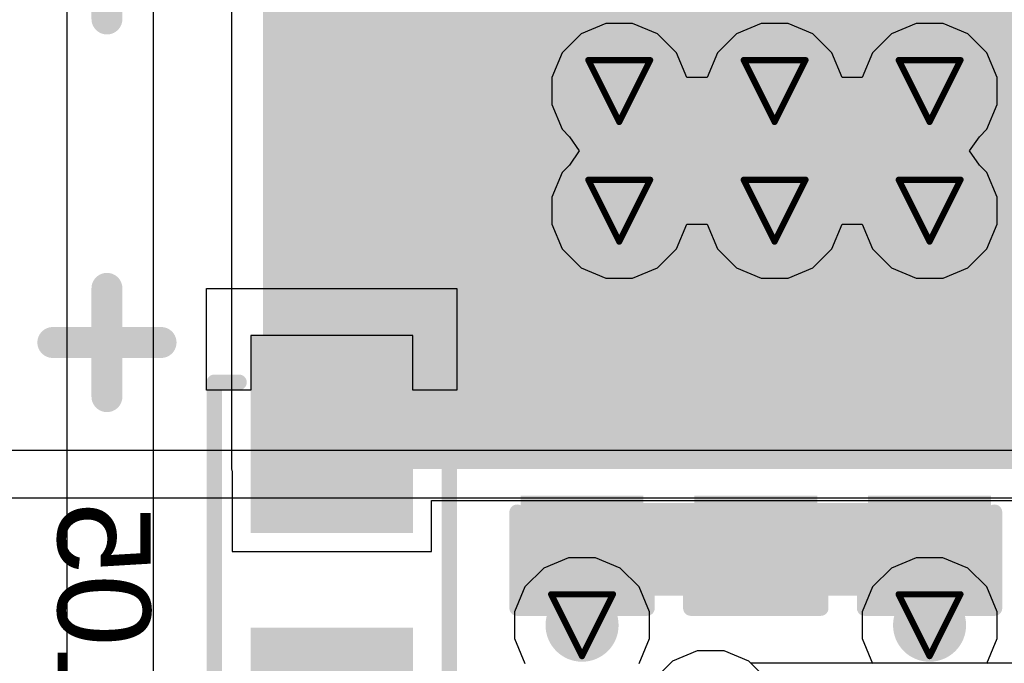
# Model space of a CAD drawing. Header units: inches. Extents: x 0 to 12.2, y 0 to 7.
# Tile 119 of 154: x 2.327 to 2.645, y 3.776 to 3.984. Entities that reach past the tile are written whole.
import ezdxf

# ---------------------------------------------------------------- set-up
doc = ezdxf.new("R2010")
doc.units = ezdxf.units.IN
doc.header["$MEASUREMENT"] = 0
for name, color, linetype in [('Bottom Layer', 5, 'Continuous'), ('Bottom Overlay', 54, 'Continuous'), ('Bottom Paste', 16, 'Continuous'), ('Bottom Solder', 6, 'Continuous'), ('Drill Drawing', 1, 'Continuous'), ('Layer 1', 16, 'Continuous'), ('Layer 2', 76, 'Continuous'), ('Top Layer', 1, 'Continuous'), ('Via Holes', 16, 'Continuous')]:
    doc.layers.add(name, color=color, linetype=linetype)
doc.styles.add('Arial', font='txt', dxfattribs={"height": 0.2})

# ---------------------------------------------------------------- blocks, each defined once
blk = doc.blocks.new('C___0603_B_248')
at = {"layer": 'Bottom Layer'}
for points in [[(-0.045, -0.0175), (-0.045, 0.0175), (-0.015, 0.0175), (-0.015, -0.0175)], [(0.015, -0.0175), (0.015, 0.0175), (0.045, 0.0175), (0.045, -0.0175)]]:
    blk.add_hatch(color=5, dxfattribs=at).paths.add_polyline_path(points)
at = {"layer": 'Bottom Paste'}
for points in [[(-0.045, -0.0175), (-0.045, 0.0175), (-0.015, 0.0175), (-0.015, -0.0175)], [(0.015, -0.0175), (0.015, 0.0175), (0.045, 0.0175), (0.045, -0.0175)]]:
    blk.add_hatch(color=16, dxfattribs=at).paths.add_polyline_path(points)
at = {"layer": 'Bottom Solder'}
for points in [[(-0.04736, -0.01986), (-0.04736, 0.01986), (-0.01264, 0.01986), (-0.01264, -0.01986)], [(0.01264, -0.01986), (0.01264, 0.01986), (0.04736, 0.01986), (0.04736, -0.01986)]]:
    blk.add_hatch(color=6, dxfattribs=at).paths.add_polyline_path(points)
at = {"layer": 'Bottom Overlay', "const_width": 0.005}
for points in [[(-0.049, 0.021), (-0.049, -0.021)], [(-0.049, 0.021), (-0.018, 0.021)], [(0.018, 0.021), (0.049, 0.021)], [(0.049, 0.021), (0.049, -0.021)], [(-0.049, -0.021), (-0.018, -0.021)], [(0.018, -0.021), (0.049, -0.021)]]:
    blk.add_lwpolyline(points, dxfattribs=at)
at = {"layer": 'Bottom Overlay', "const_width": 0.0025}
for points in [[(-0.05025, 0.021, 1), (-0.04775, 0.021, 1)], [(-0.05025, 0.021, 1), (-0.04775, 0.021, 1)], [(-0.01925, 0.021, 1), (-0.01675, 0.021, 1)], [(0.01675, 0.021, 1), (0.01925, 0.021, 1)], [(0.04775, 0.021, 1), (0.05025, 0.021, 1)], [(0.04775, 0.021, 1), (0.05025, 0.021, 1)], [(-0.05025, -0.021, 1), (-0.04775, -0.021, 1)], [(-0.05025, -0.021, 1), (-0.04775, -0.021, 1)], [(-0.01925, -0.021, 1), (-0.01675, -0.021, 1)], [(0.01675, -0.021, 1), (0.01925, -0.021, 1)], [(0.04775, -0.021, 1), (0.05025, -0.021, 1)], [(0.04775, -0.021, 1), (0.05025, -0.021, 1)]]:
    blk.add_lwpolyline(points, format="xyb", close=True, dxfattribs=at)
blk = doc.blocks.new('C___0603_B_249')
at = {"layer": 'Bottom Layer'}
for points in [[(-0.045, -0.0175), (-0.045, 0.0175), (-0.015, 0.0175), (-0.015, -0.0175)], [(0.015, -0.0175), (0.015, 0.0175), (0.045, 0.0175), (0.045, -0.0175)]]:
    blk.add_hatch(color=5, dxfattribs=at).paths.add_polyline_path(points)
at = {"layer": 'Bottom Paste'}
for points in [[(-0.045, -0.0175), (-0.045, 0.0175), (-0.015, 0.0175), (-0.015, -0.0175)], [(0.015, -0.0175), (0.015, 0.0175), (0.045, 0.0175), (0.045, -0.0175)]]:
    blk.add_hatch(color=16, dxfattribs=at).paths.add_polyline_path(points)
at = {"layer": 'Bottom Solder'}
for points in [[(-0.04736, -0.01986), (-0.04736, 0.01986), (-0.01264, 0.01986), (-0.01264, -0.01986)], [(0.01264, -0.01986), (0.01264, 0.01986), (0.04736, 0.01986), (0.04736, -0.01986)]]:
    blk.add_hatch(color=6, dxfattribs=at).paths.add_polyline_path(points)
at = {"layer": 'Bottom Overlay', "const_width": 0.005}
for points in [[(-0.049, 0.021), (-0.049, -0.021)], [(-0.049, 0.021), (-0.018, 0.021)], [(0.018, 0.021), (0.049, 0.021)], [(0.049, 0.021), (0.049, -0.021)], [(-0.049, -0.021), (-0.018, -0.021)], [(0.018, -0.021), (0.049, -0.021)]]:
    blk.add_lwpolyline(points, dxfattribs=at)
at = {"layer": 'Bottom Overlay', "const_width": 0.0025}
for points in [[(-0.05025, 0.021, 1), (-0.04775, 0.021, 1)], [(-0.05025, 0.021, 1), (-0.04775, 0.021, 1)], [(-0.01925, 0.021, 1), (-0.01675, 0.021, 1)], [(0.01675, 0.021, 1), (0.01925, 0.021, 1)], [(0.04775, 0.021, 1), (0.05025, 0.021, 1)], [(0.04775, 0.021, 1), (0.05025, 0.021, 1)], [(-0.05025, -0.021, 1), (-0.04775, -0.021, 1)], [(-0.05025, -0.021, 1), (-0.04775, -0.021, 1)], [(-0.01925, -0.021, 1), (-0.01675, -0.021, 1)], [(0.01675, -0.021, 1), (0.01925, -0.021, 1)], [(0.04775, -0.021, 1), (0.05025, -0.021, 1)], [(0.04775, -0.021, 1), (0.05025, -0.021, 1)]]:
    blk.add_lwpolyline(points, format="xyb", close=True, dxfattribs=at)
blk = doc.blocks.new('C___0603_B_250')
at = {"layer": 'Bottom Layer'}
for points in [[(-0.045, -0.0175), (-0.045, 0.0175), (-0.015, 0.0175), (-0.015, -0.0175)], [(0.015, -0.0175), (0.015, 0.0175), (0.045, 0.0175), (0.045, -0.0175)]]:
    blk.add_hatch(color=5, dxfattribs=at).paths.add_polyline_path(points)
at = {"layer": 'Bottom Paste'}
for points in [[(-0.045, -0.0175), (-0.045, 0.0175), (-0.015, 0.0175), (-0.015, -0.0175)], [(0.015, -0.0175), (0.015, 0.0175), (0.045, 0.0175), (0.045, -0.0175)]]:
    blk.add_hatch(color=16, dxfattribs=at).paths.add_polyline_path(points)
at = {"layer": 'Bottom Solder'}
for points in [[(-0.04736, -0.01986), (-0.04736, 0.01986), (-0.01264, 0.01986), (-0.01264, -0.01986)], [(0.01264, -0.01986), (0.01264, 0.01986), (0.04736, 0.01986), (0.04736, -0.01986)]]:
    blk.add_hatch(color=6, dxfattribs=at).paths.add_polyline_path(points)
at = {"layer": 'Bottom Overlay', "const_width": 0.005}
for points in [[(-0.049, 0.021), (-0.049, -0.021)], [(-0.049, 0.021), (-0.018, 0.021)], [(0.018, 0.021), (0.049, 0.021)], [(0.049, 0.021), (0.049, -0.021)], [(-0.049, -0.021), (-0.018, -0.021)], [(0.018, -0.021), (0.049, -0.021)]]:
    blk.add_lwpolyline(points, dxfattribs=at)
at = {"layer": 'Bottom Overlay', "const_width": 0.0025}
for points in [[(-0.05025, 0.021, 1), (-0.04775, 0.021, 1)], [(-0.05025, 0.021, 1), (-0.04775, 0.021, 1)], [(-0.01925, 0.021, 1), (-0.01675, 0.021, 1)], [(0.01675, 0.021, 1), (0.01925, 0.021, 1)], [(0.04775, 0.021, 1), (0.05025, 0.021, 1)], [(0.04775, 0.021, 1), (0.05025, 0.021, 1)], [(-0.05025, -0.021, 1), (-0.04775, -0.021, 1)], [(-0.05025, -0.021, 1), (-0.04775, -0.021, 1)], [(-0.01925, -0.021, 1), (-0.01675, -0.021, 1)], [(0.01675, -0.021, 1), (0.01925, -0.021, 1)], [(0.04775, -0.021, 1), (0.05025, -0.021, 1)], [(0.04775, -0.021, 1), (0.05025, -0.021, 1)]]:
    blk.add_lwpolyline(points, format="xyb", close=True, dxfattribs=at)
blk = doc.blocks.new('C____A_B_251')
at = {"layer": 'Bottom Layer'}
for points in [[(-0.0752, 0.02224), (-0.01929, 0.02224), (-0.01929, -0.02224), (-0.0752, -0.02224)], [(0.01929, 0.02224), (0.0752, 0.02224), (0.0752, -0.02224), (0.01929, -0.02224)]]:
    blk.add_hatch(color=5, dxfattribs=at).paths.add_polyline_path(points)
at = {"layer": 'Bottom Paste'}
for points in [[(-0.0752, 0.02224), (-0.01929, 0.02224), (-0.01929, -0.02224), (-0.0752, -0.02224)], [(0.01929, 0.02224), (0.0752, 0.02224), (0.0752, -0.02224), (0.01929, -0.02224)]]:
    blk.add_hatch(color=16, dxfattribs=at).paths.add_polyline_path(points)
at = {"layer": 'Bottom Solder'}
for points in [[(-0.0792, 0.02624), (-0.01529, 0.02624), (-0.01529, -0.02624), (-0.0792, -0.02624)], [(0.01529, 0.02624), (0.0792, 0.02624), (0.0792, -0.02624), (0.01529, -0.02624)]]:
    blk.add_hatch(color=6, dxfattribs=at).paths.add_polyline_path(points)
at = {"layer": 'Bottom Overlay', "const_width": 0.005}
for points in [[(0.064, 0.038), (-0.064, 0.038)], [(-0.064, 0.03), (-0.064, 0.038)], [(0.064, 0.028), (0.064, 0.038)], [(-0.064, -0.038), (-0.064, -0.03)], [(0.064, -0.038), (0.064, -0.028)], [(0.064, -0.038), (-0.064, -0.038)]]:
    blk.add_lwpolyline(points, dxfattribs=at)
at = {"layer": 'Bottom Overlay', "const_width": 0.0025}
for points in [[(-0.06525, 0.038, 1), (-0.06275, 0.038, 1)], [(-0.06525, 0.038, 1), (-0.06275, 0.038, 1)], [(0.06275, 0.038, 1), (0.06525, 0.038, 1)], [(0.06275, 0.038, 1), (0.06525, 0.038, 1)], [(-0.06525, 0.03, 1), (-0.06275, 0.03, 1)], [(0.06275, 0.028, 1), (0.06525, 0.028, 1)], [(-0.06525, -0.03, 1), (-0.06275, -0.03, 1)], [(0.06275, -0.028, 1), (0.06525, -0.028, 1)], [(-0.06525, -0.038, 1), (-0.06275, -0.038, 1)], [(-0.06525, -0.038, 1), (-0.06275, -0.038, 1)], [(0.06275, -0.038, 1), (0.06525, -0.038, 1)], [(0.06275, -0.038, 1), (0.06525, -0.038, 1)]]:
    blk.add_lwpolyline(points, format="xyb", close=True, dxfattribs=at)

msp = doc.modelspace()

# ---------------------------------------------------------------- hatches: boundary and pattern name
at = {"layer": 'Bottom Layer'}
for points in [[(2.40547, 3.83852), (2.69466, 3.83852), (2.69466, 4.03937), (2.40547, 4.03937)], [(2.49112, 3.79752), (2.63848, 3.79752), (2.63848, 3.82752), (2.49112, 3.82752)]]:
    msp.add_hatch(color=5, dxfattribs=at).paths.add_polyline_path(points)
h = msp.add_hatch(color=5, dxfattribs=at)
edge = h.paths.add_edge_path()
edge.add_arc((2.52064, 3.96068), 0.01181, 0, 360)
h = msp.add_hatch(color=5, dxfattribs=at)
edge = h.paths.add_edge_path()
edge.add_arc((2.57088, 3.96068), 0.01181, 0, 360)
h = msp.add_hatch(color=5, dxfattribs=at)
edge = h.paths.add_edge_path()
edge.add_arc((2.621, 3.96068), 0.01181, 0, 360)
h = msp.add_hatch(color=5, dxfattribs=at)
edge = h.paths.add_edge_path()
edge.add_arc((2.52064, 3.922), 0.01181, 0, 360)
h = msp.add_hatch(color=5, dxfattribs=at)
edge = h.paths.add_edge_path()
edge.add_arc((2.57088, 3.922), 0.01181, 0, 360)
h = msp.add_hatch(color=5, dxfattribs=at)
edge = h.paths.add_edge_path()
edge.add_arc((2.621, 3.922), 0.01181, 0, 360)
h = msp.add_hatch(color=5, dxfattribs=at)
edge = h.paths.add_edge_path()
edge.add_arc((2.50862, 3.788), 0.01181, 0, 360)
h = msp.add_hatch(color=5, dxfattribs=at)
edge = h.paths.add_edge_path()
edge.add_arc((2.62098, 3.788), 0.01181, 0, 360)
at = {"layer": 'Layer 1'}
h = msp.add_hatch(color=16, dxfattribs=at)
edge = h.paths.add_edge_path()
edge.add_arc((2.52064, 3.96068), 0.01181, 0, 360)
h = msp.add_hatch(color=16, dxfattribs=at)
edge = h.paths.add_edge_path()
edge.add_arc((2.57088, 3.96068), 0.01181, 0, 360)
h = msp.add_hatch(color=16, dxfattribs=at)
edge = h.paths.add_edge_path()
edge.add_arc((2.621, 3.96068), 0.01181, 0, 360)
h = msp.add_hatch(color=16, dxfattribs=at)
edge = h.paths.add_edge_path()
edge.add_arc((2.52064, 3.922), 0.01181, 0, 360)
h = msp.add_hatch(color=16, dxfattribs=at)
edge = h.paths.add_edge_path()
edge.add_arc((2.57088, 3.922), 0.01181, 0, 360)
h = msp.add_hatch(color=16, dxfattribs=at)
edge = h.paths.add_edge_path()
edge.add_arc((2.621, 3.922), 0.01181, 0, 360)
h = msp.add_hatch(color=16, dxfattribs=at)
edge = h.paths.add_edge_path()
edge.add_arc((2.50862, 3.788), 0.01181, 0, 360)
h = msp.add_hatch(color=16, dxfattribs=at)
edge = h.paths.add_edge_path()
edge.add_arc((2.62098, 3.788), 0.01181, 0, 360)
at = {"layer": 'Layer 2'}
h = msp.add_hatch(color=76, dxfattribs=at)
edge = h.paths.add_edge_path()
edge.add_arc((2.52064, 3.96068), 0.01181, 0, 360)
h = msp.add_hatch(color=76, dxfattribs=at)
edge = h.paths.add_edge_path()
edge.add_arc((2.57088, 3.96068), 0.01181, 0, 360)
h = msp.add_hatch(color=76, dxfattribs=at)
edge = h.paths.add_edge_path()
edge.add_arc((2.621, 3.96068), 0.01181, 0, 360)
h = msp.add_hatch(color=76, dxfattribs=at)
edge = h.paths.add_edge_path()
edge.add_arc((2.52064, 3.922), 0.01181, 0, 360)
h = msp.add_hatch(color=76, dxfattribs=at)
edge = h.paths.add_edge_path()
edge.add_arc((2.57088, 3.922), 0.01181, 0, 360)
h = msp.add_hatch(color=76, dxfattribs=at)
edge = h.paths.add_edge_path()
edge.add_arc((2.621, 3.922), 0.01181, 0, 360)
h = msp.add_hatch(color=76, dxfattribs=at)
edge = h.paths.add_edge_path()
edge.add_arc((2.50862, 3.788), 0.01181, 0, 360)
h = msp.add_hatch(color=76, dxfattribs=at)
edge = h.paths.add_edge_path()
edge.add_arc((2.62098, 3.788), 0.01181, 0, 360)
at = {"layer": 'Top Layer'}
h = msp.add_hatch(color=1, dxfattribs=at)
edge = h.paths.add_edge_path()
edge.add_arc((2.52064, 3.96068), 0.01181, 0, 360)
h = msp.add_hatch(color=1, dxfattribs=at)
edge = h.paths.add_edge_path()
edge.add_arc((2.57088, 3.96068), 0.01181, 0, 360)
h = msp.add_hatch(color=1, dxfattribs=at)
edge = h.paths.add_edge_path()
edge.add_arc((2.621, 3.96068), 0.01181, 0, 360)
h = msp.add_hatch(color=1, dxfattribs=at)
edge = h.paths.add_edge_path()
edge.add_arc((2.52064, 3.922), 0.01181, 0, 360)
h = msp.add_hatch(color=1, dxfattribs=at)
edge = h.paths.add_edge_path()
edge.add_arc((2.57088, 3.922), 0.01181, 0, 360)
h = msp.add_hatch(color=1, dxfattribs=at)
edge = h.paths.add_edge_path()
edge.add_arc((2.621, 3.922), 0.01181, 0, 360)
h = msp.add_hatch(color=1, dxfattribs=at)
edge = h.paths.add_edge_path()
edge.add_arc((2.50862, 3.788), 0.01181, 0, 360)
h = msp.add_hatch(color=1, dxfattribs=at)
edge = h.paths.add_edge_path()
edge.add_arc((2.62098, 3.788), 0.01181, 0, 360)
at = {"layer": 'Via Holes'}
h = msp.add_hatch(color=7, dxfattribs=at)
edge = h.paths.add_edge_path()
edge.add_arc((2.52064, 3.96068), 0.00591, 0, 360)
h = msp.add_hatch(color=7, dxfattribs=at)
edge = h.paths.add_edge_path()
edge.add_arc((2.57088, 3.96068), 0.00591, 0, 360)
h = msp.add_hatch(color=7, dxfattribs=at)
edge = h.paths.add_edge_path()
edge.add_arc((2.621, 3.96068), 0.00591, 0, 360)
h = msp.add_hatch(color=7, dxfattribs=at)
edge = h.paths.add_edge_path()
edge.add_arc((2.52064, 3.922), 0.00591, 0, 360)
h = msp.add_hatch(color=7, dxfattribs=at)
edge = h.paths.add_edge_path()
edge.add_arc((2.57088, 3.922), 0.00591, 0, 360)
h = msp.add_hatch(color=7, dxfattribs=at)
edge = h.paths.add_edge_path()
edge.add_arc((2.621, 3.922), 0.00591, 0, 360)
h = msp.add_hatch(color=7, dxfattribs=at)
edge = h.paths.add_edge_path()
edge.add_arc((2.50862, 3.788), 0.00591, 0, 360)
h = msp.add_hatch(color=7, dxfattribs=at)
edge = h.paths.add_edge_path()
edge.add_arc((2.62098, 3.788), 0.00591, 0, 360)

# ---------------------------------------------------------------- linework, layer by layer
at = {"layer": 'Bottom Layer'}
for p, q in [((2.39528, 4.03937), (2.39528, 3.83852)), ((2.39528, 3.83852), (2.39547, 3.83754)), ((2.39547, 3.83754), (2.39547, 3.81181)), ((2.45996, 3.81181), (2.45996, 3.82833)), ((2.45996, 3.82833), (2.64966, 3.82833)), ((2.39547, 3.81181), (2.45996, 3.81181)), ((2.54586, 3.77969), (2.53784, 3.77637)), ((2.55453, 3.77969), (2.54586, 3.77969)), ((2.56255, 3.77637), (2.55453, 3.77969)), ((2.53784, 3.77637), (2.5317, 3.77023)), ((2.56869, 3.77023), (2.56255, 3.77637))]:
    msp.add_line(p, q, dxfattribs=at)
at = {"layer": 'Bottom Layer', "const_width": 0.03}
msp.add_lwpolyline([(2.66081, 3.99, -0.414214), (2.65644, 3.99437)], format="xyb", dxfattribs=at)
at = {"layer": 'Bottom Layer'}
for points, const_width in [([(2.64894, 3.99437, 1), (2.66394, 3.99437, 1)], 0.015), ([(2.50362, 3.81252, 1), (2.51362, 3.81252, 1)], 0.01), ([(2.61598, 3.81252, 1), (2.62598, 3.81252, 1)], 0.01), ([(2.50362, 3.788, 1), (2.51362, 3.788, 1)], 0.01), ([(2.61598, 3.788, 1), (2.62598, 3.788, 1)], 0.01)]:
    msp.add_lwpolyline(points, format="xyb", close=True, dxfattribs=dict(at, const_width=const_width))
at = {"layer": 'Bottom Layer', "const_width": 0.02}
for points in [[(2.50862, 3.788), (2.50862, 3.81252)], [(2.62098, 3.788), (2.62098, 3.81252)]]:
    msp.add_lwpolyline(points, dxfattribs=at)
at = {"layer": 'Bottom Overlay'}
for p, q in [((2.38721, 3.89689), (2.46815, 3.89689)), ((2.38721, 3.86396), (2.38721, 3.89689)), ((2.46815, 3.89689), (2.46815, 3.86396)), ((2.45385, 3.88163), (2.40151, 3.88163)), ((2.40151, 3.88163), (2.40151, 3.86396)), ((2.45385, 3.86396), (2.45385, 3.88163)), ((2.40151, 3.86396), (2.38721, 3.86396)), ((2.46815, 3.86396), (2.45385, 3.86396))]:
    msp.add_line(p, q, dxfattribs=at)
at = {"layer": 'Bottom Overlay', "const_width": 0.01}
for points in [[(2.355, 3.98397), (2.355, 4.01897)], [(2.355, 3.86189), (2.355, 3.89689)], [(2.3375, 3.87939), (2.3725, 3.87939)]]:
    msp.add_lwpolyline(points, dxfattribs=at)
at = {"layer": 'Bottom Overlay', "const_width": 0.005}
for points in [[(2.3525, 3.98397, 1), (2.3575, 3.98397, 1)], [(2.3525, 3.89689, 1), (2.3575, 3.89689, 1)], [(2.335, 3.87939, 1), (2.34, 3.87939, 1)], [(2.37, 3.87939, 1), (2.375, 3.87939, 1)], [(2.3525, 3.86189, 1), (2.3575, 3.86189, 1)]]:
    msp.add_lwpolyline(points, format="xyb", close=True, dxfattribs=at)
at = {"layer": 'Drill Drawing', "const_width": 0.002}
for points in [[(2.51064, 3.97068), (2.53064, 3.97068)], [(2.51064, 3.97068), (2.52064, 3.95068)], [(2.52064, 3.95068), (2.53064, 3.97068)], [(2.56088, 3.97068), (2.58088, 3.97068)], [(2.56088, 3.97068), (2.57088, 3.95068)], [(2.57088, 3.95068), (2.58088, 3.97068)], [(2.611, 3.97068), (2.631, 3.97068)], [(2.611, 3.97068), (2.621, 3.95068)], [(2.621, 3.95068), (2.631, 3.97068)], [(2.51064, 3.932), (2.53064, 3.932)], [(2.51064, 3.932), (2.52064, 3.912)], [(2.52064, 3.912), (2.53064, 3.932)], [(2.56088, 3.932), (2.58088, 3.932)], [(2.56088, 3.932), (2.57088, 3.912)], [(2.57088, 3.912), (2.58088, 3.932)], [(2.611, 3.932), (2.631, 3.932)], [(2.611, 3.932), (2.621, 3.912)], [(2.621, 3.912), (2.631, 3.932)], [(2.49862, 3.798), (2.51862, 3.798)], [(2.49862, 3.798), (2.50862, 3.778)], [(2.50862, 3.778), (2.51862, 3.798)], [(2.61098, 3.798), (2.63098, 3.798)], [(2.61098, 3.798), (2.62098, 3.778)], [(2.62098, 3.778), (2.63098, 3.798)]]:
    msp.add_lwpolyline(points, dxfattribs=at)
at = {"layer": 'Drill Drawing', "const_width": 0.001}
for points in [[(2.51014, 3.97068, 1), (2.51114, 3.97068, 1)], [(2.51014, 3.97068, 1), (2.51114, 3.97068, 1)], [(2.53014, 3.97068, 1), (2.53114, 3.97068, 1)], [(2.53014, 3.97068, 1), (2.53114, 3.97068, 1)], [(2.56038, 3.97068, 1), (2.56138, 3.97068, 1)], [(2.56038, 3.97068, 1), (2.56138, 3.97068, 1)], [(2.58038, 3.97068, 1), (2.58138, 3.97068, 1)], [(2.58038, 3.97068, 1), (2.58138, 3.97068, 1)], [(2.6105, 3.97068, 1), (2.6115, 3.97068, 1)], [(2.6105, 3.97068, 1), (2.6115, 3.97068, 1)], [(2.6305, 3.97068, 1), (2.6315, 3.97068, 1)], [(2.6305, 3.97068, 1), (2.6315, 3.97068, 1)], [(2.52014, 3.95068, 1), (2.52114, 3.95068, 1)], [(2.52014, 3.95068, 1), (2.52114, 3.95068, 1)], [(2.57038, 3.95068, 1), (2.57138, 3.95068, 1)], [(2.57038, 3.95068, 1), (2.57138, 3.95068, 1)], [(2.6205, 3.95068, 1), (2.6215, 3.95068, 1)], [(2.6205, 3.95068, 1), (2.6215, 3.95068, 1)], [(2.51014, 3.932, 1), (2.51114, 3.932, 1)], [(2.51014, 3.932, 1), (2.51114, 3.932, 1)], [(2.53014, 3.932, 1), (2.53114, 3.932, 1)], [(2.53014, 3.932, 1), (2.53114, 3.932, 1)], [(2.56038, 3.932, 1), (2.56138, 3.932, 1)], [(2.56038, 3.932, 1), (2.56138, 3.932, 1)], [(2.58038, 3.932, 1), (2.58138, 3.932, 1)], [(2.58038, 3.932, 1), (2.58138, 3.932, 1)], [(2.6105, 3.932, 1), (2.6115, 3.932, 1)], [(2.6105, 3.932, 1), (2.6115, 3.932, 1)], [(2.6305, 3.932, 1), (2.6315, 3.932, 1)], [(2.6305, 3.932, 1), (2.6315, 3.932, 1)], [(2.52014, 3.912, 1), (2.52114, 3.912, 1)], [(2.52014, 3.912, 1), (2.52114, 3.912, 1)], [(2.57038, 3.912, 1), (2.57138, 3.912, 1)], [(2.57038, 3.912, 1), (2.57138, 3.912, 1)], [(2.6205, 3.912, 1), (2.6215, 3.912, 1)], [(2.6205, 3.912, 1), (2.6215, 3.912, 1)], [(2.49812, 3.798, 1), (2.49912, 3.798, 1)], [(2.49812, 3.798, 1), (2.49912, 3.798, 1)], [(2.51812, 3.798, 1), (2.51912, 3.798, 1)], [(2.51812, 3.798, 1), (2.51912, 3.798, 1)], [(2.61048, 3.798, 1), (2.61148, 3.798, 1)], [(2.61048, 3.798, 1), (2.61148, 3.798, 1)], [(2.63048, 3.798, 1), (2.63148, 3.798, 1)], [(2.63048, 3.798, 1), (2.63148, 3.798, 1)], [(2.50812, 3.778, 1), (2.50912, 3.778, 1)], [(2.50812, 3.778, 1), (2.50912, 3.778, 1)], [(2.62048, 3.778, 1), (2.62148, 3.778, 1)], [(2.62048, 3.778, 1), (2.62148, 3.778, 1)]]:
    msp.add_lwpolyline(points, format="xyb", close=True, dxfattribs=at)
at = {"layer": 'Layer 1'}
for p, q in [((2.5163, 3.98249), (2.50828, 3.97917)), ((2.52498, 3.98249), (2.5163, 3.98249)), ((2.53299, 3.97917), (2.52498, 3.98249)), ((2.56654, 3.98249), (2.55853, 3.97917)), ((2.57522, 3.98249), (2.56654, 3.98249)), ((2.58324, 3.97917), (2.57522, 3.98249)), ((2.61666, 3.98249), (2.60865, 3.97917)), ((2.62534, 3.98249), (2.61666, 3.98249)), ((2.63335, 3.97917), (2.62534, 3.98249)), ((2.50828, 3.97917), (2.50215, 3.97304)), ((2.53913, 3.97304), (2.53299, 3.97917)), ((2.55853, 3.97917), (2.55239, 3.97304)), ((2.58937, 3.97304), (2.58324, 3.97917)), ((2.60865, 3.97917), (2.60251, 3.97304)), ((2.63949, 3.97304), (2.63335, 3.97917)), ((2.50215, 3.97304), (2.49883, 3.96502)), ((2.54245, 3.96502), (2.53913, 3.97304)), ((2.55239, 3.97304), (2.54907, 3.96502)), ((2.59269, 3.96502), (2.58937, 3.97304)), ((2.60251, 3.97304), (2.59919, 3.96502)), ((2.64281, 3.96502), (2.63949, 3.97304)), ((2.49883, 3.96502), (2.49883, 3.95634)), ((2.54907, 3.96502), (2.54245, 3.96502)), ((2.59919, 3.96502), (2.59269, 3.96502)), ((2.64281, 3.95634), (2.64281, 3.96502)), ((2.49883, 3.95634), (2.50215, 3.94833)), ((2.63949, 3.94833), (2.64281, 3.95634)), ((2.50215, 3.94833), (2.50456, 3.94591)), ((2.63708, 3.94591), (2.63949, 3.94833)), ((2.50456, 3.94591), (2.5077, 3.94134)), ((2.63394, 3.94134), (2.63708, 3.94591)), ((2.5077, 3.94134), (2.50456, 3.93677)), ((2.63708, 3.93677), (2.63394, 3.94134)), ((2.50456, 3.93677), (2.50215, 3.93435)), ((2.63949, 3.93435), (2.63708, 3.93677)), ((2.50215, 3.93435), (2.49883, 3.92634)), ((2.64281, 3.92634), (2.63949, 3.93435)), ((2.49883, 3.92634), (2.49883, 3.91766)), ((2.64281, 3.91766), (2.64281, 3.92634)), ((2.49883, 3.91766), (2.50215, 3.90965)), ((2.53913, 3.90965), (2.54245, 3.91766)), ((2.54245, 3.91766), (2.54907, 3.91766)), ((2.54907, 3.91766), (2.55239, 3.90965)), ((2.58937, 3.90965), (2.59269, 3.91766)), ((2.59269, 3.91766), (2.59919, 3.91766)), ((2.59919, 3.91766), (2.60251, 3.90965)), ((2.63949, 3.90965), (2.64281, 3.91766)), ((2.50215, 3.90965), (2.50828, 3.90351)), ((2.53299, 3.90351), (2.53913, 3.90965)), ((2.55239, 3.90965), (2.55853, 3.90351)), ((2.58324, 3.90351), (2.58937, 3.90965)), ((2.60251, 3.90965), (2.60865, 3.90351)), ((2.63335, 3.90351), (2.63949, 3.90965)), ((2.50828, 3.90351), (2.5163, 3.90019)), ((2.52498, 3.90019), (2.53299, 3.90351)), ((2.55853, 3.90351), (2.56654, 3.90019)), ((2.57522, 3.90019), (2.58324, 3.90351)), ((2.60865, 3.90351), (2.61666, 3.90019)), ((2.62534, 3.90019), (2.63335, 3.90351)), ((2.5163, 3.90019), (2.52498, 3.90019)), ((2.56654, 3.90019), (2.57522, 3.90019)), ((2.61666, 3.90019), (2.62534, 3.90019)), ((2.54586, 3.77969), (2.53784, 3.77637)), ((2.55453, 3.77969), (2.54586, 3.77969)), ((2.56255, 3.77637), (2.55453, 3.77969)), ((2.53784, 3.77637), (2.5317, 3.77023)), ((2.56869, 3.77023), (2.56255, 3.77637))]:
    msp.add_line(p, q, dxfattribs=at)
at = {"layer": 'Layer 2'}
for p, q in [((2.34201, 4.36399), (2.34201, 3.68831)), ((2.37, 2.95377), (2.37, 4.15462)), ((2.5163, 3.98249), (2.50828, 3.97917)), ((2.52498, 3.98249), (2.5163, 3.98249)), ((2.53299, 3.97917), (2.52498, 3.98249)), ((2.56654, 3.98249), (2.55853, 3.97917)), ((2.57522, 3.98249), (2.56654, 3.98249)), ((2.58324, 3.97917), (2.57522, 3.98249)), ((2.61666, 3.98249), (2.60865, 3.97917)), ((2.62534, 3.98249), (2.61666, 3.98249)), ((2.63335, 3.97917), (2.62534, 3.98249)), ((2.50828, 3.97917), (2.50215, 3.97304)), ((2.53913, 3.97304), (2.53299, 3.97917)), ((2.55853, 3.97917), (2.55239, 3.97304)), ((2.58937, 3.97304), (2.58324, 3.97917)), ((2.60865, 3.97917), (2.60251, 3.97304)), ((2.63949, 3.97304), (2.63335, 3.97917)), ((2.50215, 3.97304), (2.49883, 3.96502)), ((2.54245, 3.96502), (2.53913, 3.97304)), ((2.55239, 3.97304), (2.54907, 3.96502)), ((2.59269, 3.96502), (2.58937, 3.97304)), ((2.60251, 3.97304), (2.59919, 3.96502)), ((2.64281, 3.96502), (2.63949, 3.97304)), ((2.49883, 3.96502), (2.49883, 3.95634)), ((2.54907, 3.96502), (2.54245, 3.96502)), ((2.59919, 3.96502), (2.59269, 3.96502)), ((2.64281, 3.95634), (2.64281, 3.96502)), ((2.49883, 3.95634), (2.50215, 3.94833)), ((2.63949, 3.94833), (2.64281, 3.95634)), ((2.50215, 3.94833), (2.50456, 3.94591)), ((2.63708, 3.94591), (2.63949, 3.94833)), ((2.50456, 3.94591), (2.5077, 3.94134)), ((2.63394, 3.94134), (2.63708, 3.94591)), ((2.5077, 3.94134), (2.50456, 3.93677)), ((2.63708, 3.93677), (2.63394, 3.94134)), ((2.50456, 3.93677), (2.50215, 3.93435)), ((2.63949, 3.93435), (2.63708, 3.93677)), ((2.50215, 3.93435), (2.49883, 3.92634)), ((2.64281, 3.92634), (2.63949, 3.93435)), ((2.49883, 3.92634), (2.49883, 3.91766)), ((2.64281, 3.91766), (2.64281, 3.92634)), ((2.49883, 3.91766), (2.50215, 3.90965)), ((2.53913, 3.90965), (2.54245, 3.91766)), ((2.54245, 3.91766), (2.54907, 3.91766)), ((2.54907, 3.91766), (2.55239, 3.90965)), ((2.58937, 3.90965), (2.59269, 3.91766)), ((2.59269, 3.91766), (2.59919, 3.91766)), ((2.59919, 3.91766), (2.60251, 3.90965)), ((2.63949, 3.90965), (2.64281, 3.91766)), ((2.50215, 3.90965), (2.50828, 3.90351)), ((2.53299, 3.90351), (2.53913, 3.90965)), ((2.55239, 3.90965), (2.55853, 3.90351)), ((2.58324, 3.90351), (2.58937, 3.90965)), ((2.60251, 3.90965), (2.60865, 3.90351)), ((2.63335, 3.90351), (2.63949, 3.90965)), ((2.50828, 3.90351), (2.5163, 3.90019)), ((2.52498, 3.90019), (2.53299, 3.90351)), ((2.55853, 3.90351), (2.56654, 3.90019)), ((2.57522, 3.90019), (2.58324, 3.90351)), ((2.60865, 3.90351), (2.61666, 3.90019)), ((2.62534, 3.90019), (2.63335, 3.90351)), ((2.5163, 3.90019), (2.52498, 3.90019)), ((2.56654, 3.90019), (2.57522, 3.90019)), ((2.61666, 3.90019), (2.62534, 3.90019)), ((2.50428, 3.80981), (2.49627, 3.80649)), ((2.51296, 3.80981), (2.50428, 3.80981)), ((2.52098, 3.80649), (2.51296, 3.80981)), ((2.61664, 3.80981), (2.60863, 3.80649)), ((2.62532, 3.80981), (2.61664, 3.80981)), ((2.63334, 3.80649), (2.62532, 3.80981)), ((2.49627, 3.80649), (2.49013, 3.80035)), ((2.52711, 3.80035), (2.52098, 3.80649)), ((2.60863, 3.80649), (2.60249, 3.80035)), ((2.63947, 3.80035), (2.63334, 3.80649)), ((2.49013, 3.80035), (2.48681, 3.79233)), ((2.53043, 3.79233), (2.52711, 3.80035)), ((2.60249, 3.80035), (2.59917, 3.79233)), ((2.64279, 3.79233), (2.63947, 3.80035)), ((2.48681, 3.79233), (2.48681, 3.78366)), ((2.53043, 3.78366), (2.53043, 3.79233)), ((2.59917, 3.79233), (2.59917, 3.78366)), ((2.64279, 3.78366), (2.64279, 3.79233)), ((2.48681, 3.78366), (2.49013, 3.77564)), ((2.52711, 3.77564), (2.53043, 3.78366)), ((2.59917, 3.78366), (2.60249, 3.77564)), ((2.63947, 3.77564), (2.64279, 3.78366)), ((2.54586, 3.77969), (2.53784, 3.77637)), ((2.55453, 3.77969), (2.54586, 3.77969)), ((2.56255, 3.77637), (2.55453, 3.77969)), ((2.53784, 3.77637), (2.5317, 3.77023)), ((2.56869, 3.77023), (2.56255, 3.77637))]:
    msp.add_line(p, q, dxfattribs=at)
at = {"layer": 'Top Layer'}
for p, q in [((2.78316, 3.84449), (2.05351, 3.84449)), ((2.05351, 3.8292), (2.66716, 3.8292)), ((2.54586, 3.77969), (2.53784, 3.77637)), ((2.55453, 3.77969), (2.54586, 3.77969)), ((2.56255, 3.77637), (2.55453, 3.77969)), ((2.53784, 3.77637), (2.5317, 3.77023)), ((2.5632, 3.77572), (2.56255, 3.77637)), ((2.66716, 3.77572), (2.5632, 3.77572))]:
    msp.add_line(p, q, dxfattribs=at)

# ---------------------------------------------------------------- block references
for name, p, rotation in [('C___0603_B_250', (2.50862, 3.84252), 90), ('C___0603_B_249', (2.5648, 3.84252), 90), ('C___0603_B_248', (2.62098, 3.84252), 90), ('C____A_B_251', (2.42772, 3.80252), 270)]:
    msp.add_blockref(name, p, dxfattribs=dict(rotation=rotation))

# ---------------------------------------------------------------- texts
at = {"layer": 'Bottom Overlay', "style": 'Arial', "text_generation_flag": 2}
msp.add_text('C105', height=0.03, rotation=270, dxfattribs=at).set_placement((2.33909, 3.72755))

doc.saveas('drawing.dxf')
